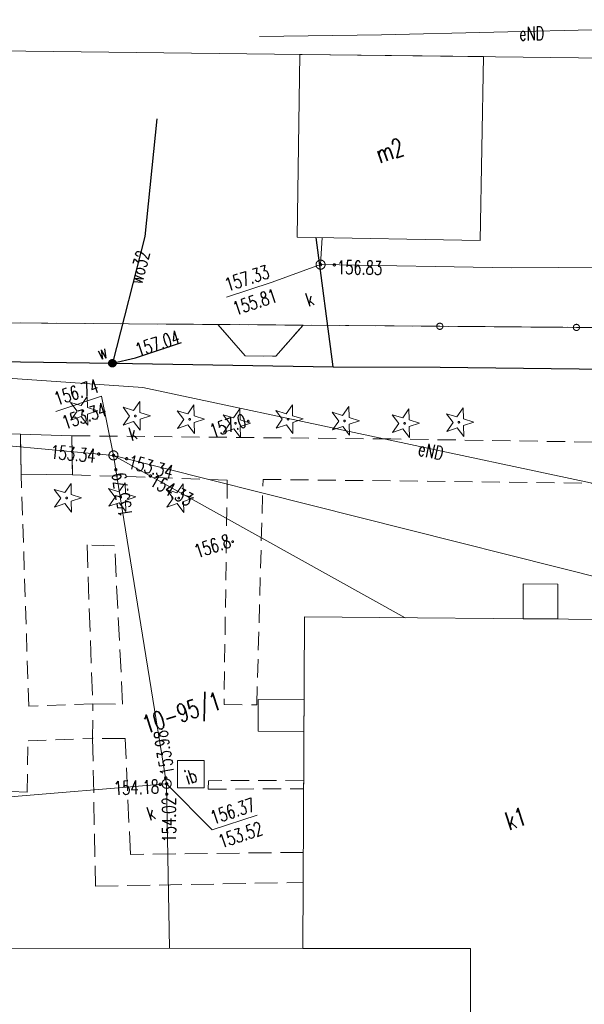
# Model space of a CAD drawing. Header units: millimetres. Extents: x -44596 to 32114, y 34976 to 82978.
# Tile 14 of 63: x -18055 to -14957, y 57462 to 62866. Entities that reach past the tile are written whole.
import ezdxf
from ezdxf.xclip import XClip

# ---------------------------------------------------------------- set-up
doc = ezdxf.new("R2010")
doc.units = ezdxf.units.MM
doc.header["$MEASUREMENT"] = 0
doc.header["$XCLIPFRAME"] = 0
for name, pattern in [('1_OTKC', [150, 100, -50]), ('1_OTRK', [175, 125, -50]), ('1_OTRKG', [175, 125, -50]), ('EGKK', [200, 150, -50]), ('Wipeout_Contour', [100, 0, -100])]:
    doc.linetypes.add(name, pattern=pattern)
for name, color, linetype in [('_______MAPA_DC_PROJEKTOWYCH', 7, 'Continuous'), ('Mlawa_szkola_MDCP_1_5________MAPA_DC_PROJEKTOWYCH', 7, 'Continuous'), ('Mlawa_szkola_MDCP_1_5_Dzialki', 7, 'Continuous'), ('Mlawa_szkola_MDCP_1_5_EGBB_E_T_0', 7, 'Continuous'), ('Mlawa_szkola_MDCP_1_5_EGBB_L_0', 7, 'Continuous'), ('Mlawa_szkola_MDCP_1_5_EGBE_L_3', 7, 'Continuous'), ('Mlawa_szkola_MDCP_1_5_Kontury', 7, 'Continuous'), ('Mlawa_szkola_MDCP_1_5_Numery_dzialek', 7, 'Continuous'), ('Mlawa_szkola_MDCP_1_5_OTD_E_T_7', 7, 'Continuous'), ('Mlawa_szkola_MDCP_1_5_OTD_L_14', 7, 'Continuous'), ('Mlawa_szkola_MDCP_1_5_OTK_L_1', 7, 'Continuous'), ('Mlawa_szkola_MDCP_1_5_OTK_L_2', 7, 'Continuous'), ('Mlawa_szkola_MDCP_1_5_OTK_L_6', 7, 'Continuous'), ('Mlawa_szkola_MDCP_1_5_OTO_L_0', 7, 'Continuous'), ('Mlawa_szkola_MDCP_1_5_OTR_L_1', 7, 'Continuous'), ('Mlawa_szkola_MDCP_1_5_OTR_T_1', 7, 'Continuous'), ('Mlawa_szkola_MDCP_1_5_OTZ_T_1', 7, 'Continuous'), ('Mlawa_szkola_MDCP_1_5_SUEP_E_T_0', 7, 'Continuous'), ('Mlawa_szkola_MDCP_1_5_SUEP_L_0', 7, 'Continuous'), ('Mlawa_szkola_MDCP_1_5_SUKP_L_0', 7, 'Continuous'), ('Mlawa_szkola_MDCP_1_5_SUKR_T_0', 7, 'Continuous'), ('Mlawa_szkola_MDCP_1_5_SUP_E_T_1', 7, 'Continuous'), ('Mlawa_szkola_MDCP_1_5_SUP_T_4', 7, 'Continuous'), ('Mlawa_szkola_MDCP_1_5_SUW_E_T_2', 7, 'Continuous'), ('Mlawa_szkola_MDCP_1_5_SUW_T_5', 7, 'Continuous'), ('Mlawa_szkola_MDCP_1_5_SUWP_E_T_0', 7, 'Continuous'), ('Mlawa_szkola_MDCP_1_5_SUWP_L_0', 7, 'Continuous'), ('Mlawa_szkola_MDCP_1_5_SUWR_T_0', 7, 'Continuous')]:
    doc.layers.add(name, color=color, linetype=linetype)
doc.styles.add('GENERATED_STYLE_2', font='txt')

# ---------------------------------------------------------------- blocks, each defined once
blk = doc.blocks.new('Rysunek_1_5', base_point=(25847, 58549.2))
at = {"color": 254, "linetype": 'Wipeout_Contour', "lineweight": 0, "ltscale": 267472.931025}
blk.add_wipeout([(12367.1, 34548.1), (50980.9, 47322.1), (39326.9, 82550.4), (713, 69776.4)], dxfattribs=at).dxf.layer = 'Mlawa_szkola_MDCP_1_5________MAPA_DC_PROJEKTOWYCH'
at = {"layer": 'Mlawa_szkola_MDCP_1_5_Dzialki', "color": 7, "linetype": 'Continuous', "lineweight": 13}
for p, q in [((31769.3, 62211.6), (26647.2, 62271.9)), ((31807.4, 60737), (26629.3, 60778.8))]:
    blk.add_line(p, q, dxfattribs=at)
at = {"layer": 'Mlawa_szkola_MDCP_1_5_EGBB_L_0', "color": 7, "linetype": 'Continuous', "lineweight": 13}
for p, q in [((28790.5, 62246.8), (28776.6, 61244.7)), ((29799.3, 62235.1), (28790.5, 62246.8)), ((29781.2, 61226.3), (29799.3, 62235.1)), ((28776.6, 61244.7), (29781.2, 61226.3)), ((28816.4, 59159.8), (28807.2, 57340.8)), ((30955, 59142.6), (28816.4, 59159.8)), ((28807.2, 57340.8), (26400.7, 57343.1)), ((28807.2, 57340.8), (29727.1, 57339.7)), ((29727.1, 57339.7), (29728.3, 56718.6))]:
    blk.add_line(p, q, dxfattribs=at)
at = {"layer": 'Mlawa_szkola_MDCP_1_5_EGBE_L_3', "color": 7, "linetype": 'Continuous', "lineweight": 13}
for p, q in [((30017.2, 59341.1), (30016.2, 59150.1)), ((30207.3, 59339.7), (30017.2, 59341.1)), ((30206.2, 59148.6), (30207.3, 59339.7)), ((30016.2, 59150.1), (30206.2, 59148.6)), ((28562.1, 58705.9), (28561.7, 58532)), ((28814.1, 58705), (28562.1, 58705.9)), ((28812.8, 58530.8), (28814.1, 58705)), ((28561.7, 58532), (28812.8, 58530.8))]:
    blk.add_line(p, q, dxfattribs=at)
at = {"layer": 'Mlawa_szkola_MDCP_1_5_Kontury', "color": 7, "linetype": 'EGKK', "lineweight": 13}
blk.add_line((31807.4, 60737), (26629.3, 60778.8), dxfattribs=at)
at = {"layer": 'Mlawa_szkola_MDCP_1_5_OTD_L_14', "color": 7, "linetype": 'Continuous', "lineweight": 13}
for p, q in [((28118.6, 58222.1), (28119.6, 58372)), ((28119.6, 58372), (28266.3, 58371.1)), ((28266.3, 58371.1), (28265.3, 58221.2)), ((28265.3, 58221.2), (28118.6, 58222.1))]:
    blk.add_line(p, q, dxfattribs=at)
at = {"layer": 'Mlawa_szkola_MDCP_1_5_OTK_L_1', "color": 7, "linetype": 'Continuous', "lineweight": 13}
for p, q in [((28490.3, 60592.1), (28340.8, 60765.3)), ((28808.9, 60761.2), (28659.5, 60591.3)), ((28659.5, 60591.3), (28490.3, 60592.1))]:
    blk.add_line(p, q, dxfattribs=at)
at = {"layer": 'Mlawa_szkola_MDCP_1_5_OTK_L_2', "color": 7, "linetype": '1_OTKC', "lineweight": 13}
for p, q in [((28340.8, 60765.3), (28490.3, 60592.1)), ((28808.9, 60761.2), (28340.8, 60765.3)), ((28659.5, 60591.3), (28808.9, 60761.2)), ((28490.3, 60592.1), (28659.5, 60591.3)), ((27257.3, 60162.4), (25804.1, 60233.3)), ((27261.7, 59944.2), (27257.3, 60162.4)), ((27540.4, 60154.4), (27542.9, 59940.3)), ((29290.7, 60136.7), (27540.4, 60154.4)), ((31146, 60108.2), (29290.7, 60136.7)), ((27303, 58669.6), (27261.7, 59944.2)), ((27542.9, 59940.3), (28392.7, 59910.7)), ((28392.7, 59910.7), (28374.8, 58678.8)), ((28554.7, 58677.4), (28588.7, 59914.8)), ((28588.7, 59914.8), (30946.3, 59887.4)), ((27654.6, 58682), (27303, 58669.6)), ((27653.9, 58493.8), (27654.6, 58682)), ((28374.8, 58678.8), (28554.7, 58677.4)), ((27293.8, 58197.7), (27299.5, 58480.4)), ((27299.5, 58480.4), (27653.9, 58493.8)), ((28288.7, 58260.9), (28287.6, 58214.1)), ((28811.9, 58263.4), (28288.7, 58260.9)), ((28811.7, 58216.9), (28811.9, 58263.4)), ((26605.1, 58228.1), (27293.8, 58197.7)), ((28287.6, 58214.1), (28811.7, 58216.9))]:
    blk.add_line(p, q, dxfattribs=at)
at = {"layer": 'Mlawa_szkola_MDCP_1_5_OTK_L_6', "color": 7, "linetype": 'Continuous', "lineweight": 13}
for p, q in [((27540.4, 60154.4), (27257.3, 60162.4)), ((27257.3, 60162.4), (27261.7, 59944.2)), ((27542.9, 59940.3), (27540.4, 60154.4)), ((27261.7, 59944.2), (27542.9, 59940.3))]:
    blk.add_line(p, q, dxfattribs=at)
at = {"layer": 'Mlawa_szkola_MDCP_1_5_OTO_L_0', "color": 7, "linetype": 'Continuous', "lineweight": 13}
for p, q in [((28808.9, 60761.2), (29558.9, 60755.1)), ((29558.9, 60755.1), (30308.5, 60748.9)), ((30308.5, 60748.9), (31058, 60742.7))]:
    blk.add_line(p, q, dxfattribs=at)
for centre in [(29558.9, 60755.1), (30308.5, 60748.9)]:
    blk.add_circle(centre, 17, dxfattribs=at)
at = {"layer": 'Mlawa_szkola_MDCP_1_5_OTR_L_1', "color": 7, "linetype": '1_OTRK', "lineweight": 13}
for p, q in [((27774.5, 59550.4), (27623, 59555.1)), ((27623, 59555.1), (27654.6, 58682)), ((27654.6, 58682), (27818.4, 58681.5)), ((27831.7, 58492.8), (27653.9, 58493.8)), ((27653.9, 58493.8), (27669.2, 57681.7)), ((28809.1, 57702.9), (28809.9, 57867.7)), ((27669.2, 57681.7), (28809.1, 57702.9))]:
    blk.add_line(p, q, dxfattribs=at)
at = {"layer": 'Mlawa_szkola_MDCP_1_5_OTR_L_1', "color": 7, "linetype": '1_OTRKG', "lineweight": 13}
for p, q in [((27818.4, 58681.5), (27774.5, 59550.4)), ((27861.3, 57856.6), (27831.7, 58492.8)), ((28809.9, 57867.7), (27861.3, 57856.6))]:
    blk.add_line(p, q, dxfattribs=at)
at = {"layer": 'Mlawa_szkola_MDCP_1_5_OTR_T_1', "color": 7, "linetype": 'Continuous', "lineweight": 13}
for centre in [(28507.8, 60234.8), (28422.4, 59573.4)]:
    blk.add_circle(centre, 4.5, dxfattribs=at)
at = {"layer": 'Mlawa_szkola_MDCP_1_5_OTZ_T_1', "color": 7, "linetype": 'Continuous', "lineweight": 13}
for p, q in [((27590, 60319.9), (27624.4, 60369.1)), ((27624.4, 60369.1), (27625.5, 60309.1)), ((27568.7, 60289.5), (27532.6, 60337.5)), ((27532.6, 60337.5), (27590, 60319.9)), ((27877.9, 60292.9), (27912.3, 60342)), ((27912.3, 60342), (27913.3, 60282)), ((28175.6, 60274.4), (28210, 60323.5)), ((28210, 60323.5), (28211.1, 60263.5)), ((28715.8, 60275.1), (28750.2, 60324.2)), ((28750.2, 60324.2), (28751.3, 60264.2)), ((29025.7, 60265.5), (29060.1, 60314.7)), ((29060.1, 60314.7), (29061.2, 60254.7)), ((27534.3, 60240.4), (27568.7, 60289.5)), ((27591, 60259.9), (27534.3, 60240.4)), ((27627.2, 60212), (27591, 60259.9)), ((27625.5, 60309.1), (27682.8, 60291.6)), ((27682.8, 60291.6), (27626.1, 60272)), ((27626.1, 60272), (27627.2, 60212)), ((27856.6, 60262.5), (27820.5, 60310.4)), ((27820.5, 60310.4), (27877.9, 60292.9)), ((27822.2, 60213.3), (27856.6, 60262.5)), ((27913.3, 60282), (27970.7, 60264.5)), ((27970.7, 60264.5), (27914, 60245)), ((28154.4, 60244), (28118.2, 60291.9)), ((28118.2, 60291.9), (28175.6, 60274.4)), ((28211.1, 60263.5), (28268.5, 60246)), ((28406.3, 60222.1), (28370.2, 60270)), ((28370.2, 60270), (28427.6, 60252.5)), ((28427.6, 60252.5), (28462, 60301.6)), ((28462, 60301.6), (28463, 60241.6)), ((28694.6, 60244.7), (28658.5, 60292.6)), ((28658.5, 60292.6), (28715.8, 60275.1)), ((28751.3, 60264.2), (28808.7, 60246.7)), ((29004.5, 60235.1), (28968.3, 60283)), ((28968.3, 60283), (29025.7, 60265.5)), ((29333.8, 60221.8), (29297.7, 60269.7)), ((29297.7, 60269.7), (29355.1, 60252.2)), ((29355.1, 60252.2), (29389.5, 60301.3)), ((29389.5, 60301.3), (29390.6, 60241.3)), ((29632, 60227.6), (29595.8, 60275.5)), ((29595.8, 60275.5), (29653.2, 60258)), ((29653.2, 60258), (29687.6, 60307.2)), ((29687.6, 60307.2), (29688.7, 60247.2)), ((27878.9, 60232.9), (27822.2, 60213.3)), ((27915, 60185), (27878.9, 60232.9)), ((27914, 60245), (27915, 60185)), ((28120, 60194.8), (28154.4, 60244)), ((28176.7, 60214.4), (28120, 60194.8)), ((28212.8, 60166.4), (28176.7, 60214.4)), ((28268.5, 60246), (28211.8, 60226.4)), ((28211.8, 60226.4), (28212.8, 60166.4)), ((28371.9, 60172.9), (28406.3, 60222.1)), ((28463, 60241.6), (28520.4, 60224.1)), ((28520.4, 60224.1), (28463.7, 60204.6)), ((28463.7, 60204.6), (28464.7, 60144.6)), ((28660.2, 60195.5), (28694.6, 60244.7)), ((28716.9, 60215.1), (28660.2, 60195.5)), ((28753, 60167.2), (28716.9, 60215.1)), ((28808.7, 60246.7), (28752, 60227.1)), ((28752, 60227.1), (28753, 60167.2)), ((28970.1, 60186), (29004.5, 60235.1)), ((29026.8, 60205.5), (28970.1, 60186)), ((29062.9, 60157.6), (29026.8, 60205.5)), ((29061.2, 60254.7), (29118.6, 60237.1)), ((29118.6, 60237.1), (29061.9, 60217.6)), ((29061.9, 60217.6), (29062.9, 60157.6)), ((29299.4, 60172.6), (29333.8, 60221.8)), ((29390.6, 60241.3), (29447.9, 60223.8)), ((29447.9, 60223.8), (29391.2, 60204.3)), ((29391.2, 60204.3), (29392.3, 60144.3)), ((29597.6, 60178.5), (29632, 60227.6)), ((29688.7, 60247.2), (29746.1, 60229.6)), ((29746.1, 60229.6), (29689.4, 60210.1)), ((29689.4, 60210.1), (29690.4, 60150.1)), ((28428.6, 60192.5), (28371.9, 60172.9)), ((28464.7, 60144.6), (28428.6, 60192.5)), ((29356.1, 60192.2), (29299.4, 60172.6)), ((29392.3, 60144.3), (29356.1, 60192.2)), ((29654.3, 60198), (29597.6, 60178.5)), ((29690.4, 60150.1), (29654.3, 60198)), ((27500.7, 59842.6), (27535.1, 59891.8)), ((27535.1, 59891.8), (27536.1, 59831.8)), ((27798.1, 59846.9), (27832.5, 59896)), ((27832.5, 59896), (27833.6, 59836)), ((28116.2, 59841.7), (28150.6, 59890.9)), ((28150.6, 59890.9), (28151.7, 59830.9)), ((27479.4, 59812.2), (27443.3, 59860.2)), ((27443.3, 59860.2), (27500.7, 59842.6)), ((27536.1, 59831.8), (27593.5, 59814.3)), ((27776.8, 59816.5), (27740.7, 59864.4)), ((27740.7, 59864.4), (27798.1, 59846.9)), ((27833.6, 59836), (27891, 59818.5)), ((28095, 59811.3), (28058.8, 59859.2)), ((28058.8, 59859.2), (28116.2, 59841.7)), ((28151.7, 59830.9), (28209.1, 59813.3)), ((27445, 59763.1), (27479.4, 59812.2)), ((27501.7, 59782.6), (27445, 59763.1)), ((27537.9, 59734.7), (27501.7, 59782.6)), ((27593.5, 59814.3), (27536.8, 59794.7)), ((27536.8, 59794.7), (27537.9, 59734.7)), ((27742.4, 59767.3), (27776.8, 59816.5)), ((27799.2, 59786.9), (27742.4, 59767.3)), ((27835.3, 59738.9), (27799.2, 59786.9)), ((27891, 59818.5), (27834.2, 59798.9)), ((27834.2, 59798.9), (27835.3, 59738.9)), ((28060.5, 59762.2), (28095, 59811.3)), ((28117.3, 59781.7), (28060.5, 59762.2)), ((28153.4, 59733.8), (28117.3, 59781.7)), ((28209.1, 59813.3), (28152.3, 59793.8)), ((28152.3, 59793.8), (28153.4, 59733.8))]:
    blk.add_line(p, q, dxfattribs=at)
for centre in [(27600.3, 60290.1), (27888.1, 60263), (28185.9, 60244.5), (28437.8, 60222.6), (28726.1, 60245.2), (29036, 60235.7), (29365.4, 60222.3), (29663.5, 60228.2), (27511, 59812.8), (27808.4, 59817), (28126.5, 59811.9)]:
    blk.add_circle(centre, 4.5, dxfattribs=at)
at = {"layer": 'Mlawa_szkola_MDCP_1_5_SUEP_L_0', "color": 7, "linetype": 'Continuous', "lineweight": 13}
for p, q in [((29239.4, 62355.7), (30840.5, 62392)), ((28569.4, 62345.4), (29239.4, 62355.7)), ((26212.2, 60537.6), (27928.8, 60419.9)), ((27928.8, 60419.9), (30622.6, 59845.4))]:
    blk.add_line(p, q, dxfattribs=at)
at = {"layer": 'Mlawa_szkola_MDCP_1_5_SUKP_L_0', "color": 7, "linetype": 'Continuous', "lineweight": 13}
for p, q in [((28904.5, 61093.4), (28912.7, 61242.3)), ((29951.4, 61076.3), (28904.5, 61093.4)), ((31455.5, 61084), (29951.4, 61076.3)), ((27768, 60046.6), (26328.4, 60178.9)), ((29369.7, 59155.3), (27768, 60046.6)), ((31282.4, 59159.7), (27768, 60046.6)), ((27768, 60046.6), (28059.8, 58244)), ((28059.8, 58244), (26674, 58129.3)), ((28059.8, 58244), (28075, 57341.5))]:
    blk.add_line(p, q, dxfattribs=at)
at = {"layer": 'Mlawa_szkola_MDCP_1_5_SUKR_T_0', "color": 7, "linetype": 'Continuous', "lineweight": 13}
for p, q in [((28904.5, 61093.4), (28638.8, 60998.2)), ((28388.9, 60915.5), (28638.8, 60998.2)), ((27452.5, 60288), (27702.5, 60370.7)), ((27768, 60046.6), (27702.5, 60370.7)), ((28059.8, 58244), (28309.9, 57990.5)), ((28309.9, 57990.5), (28557.3, 58072.4))]:
    blk.add_line(p, q, dxfattribs=at)
for centre in [(28904.5, 61093.4), (28980.1, 61092.2), (27687.3, 60054), (27768, 60046.6), (27840.4, 60028.3), (27781, 59967.6), (27970.9, 59933.7), (28054.6, 58276.4), (28024.3, 58241.1), (28059.8, 58244), (28060.8, 58187.2)]:
    blk.add_circle(centre, 6.25, dxfattribs=at)
at = {"layer": 'Mlawa_szkola_MDCP_1_5_SUP_T_4', "color": 7, "linetype": 'Continuous', "lineweight": 13}
for centre in [(28904.5, 61093.4), (27768, 60046.6), (28059.8, 58244)]:
    blk.add_circle(centre, 25, dxfattribs=at)
at = {"layer": 'Mlawa_szkola_MDCP_1_5_SUW_T_5', "color": 161, "linetype": 'Continuous', "lineweight": 25, "true_color": 0x40a5ff}
for radius in [20, 17.5, 15, 12.5, 10, 7.5, 5, 2.5, 0.715]:
    blk.add_circle((27762.1, 60552.2), radius, dxfattribs=at)
at = {"layer": 'Mlawa_szkola_MDCP_1_5_SUWP_L_0', "color": 161, "linetype": 'Continuous', "lineweight": 25, "true_color": 0x40a5ff}
for p, q in [((28006.2, 61893.8), (27940.1, 61247.3)), ((27940.1, 61247.3), (27762.1, 60552.2)), ((28973.8, 60533), (28879.6, 61242.9)), ((27052.4, 60563.5), (27762.1, 60552.2)), ((27762.1, 60552.2), (28973.8, 60533)), ((28973.8, 60533), (29561.5, 60531.4)), ((29561.5, 60531.4), (31303.2, 60507.7))]:
    blk.add_line(p, q, dxfattribs=at)
at = {"layer": 'Mlawa_szkola_MDCP_1_5_SUWR_T_0', "color": 161, "linetype": 'Continuous', "lineweight": 25, "true_color": 0x40a5ff}
for p, q in [((27889.4, 60582.5), (28142, 60666.1)), ((27762.1, 60552.2), (27889.4, 60582.5))]:
    blk.add_line(p, q, dxfattribs=at)
blk.add_circle((27762.1, 60552.2), 6.25, dxfattribs=at)
at = {"layer": 'Mlawa_szkola_MDCP_1_5_EGBB_E_T_0', "color": 7, "linetype": 'Continuous', "lineweight": 13, "char_height": 100, "attachment_point": 4, "rotation": 18.305, "style": 'GENERATED_STYLE_2'}
for s, insert in [('\\A1;{\\W0.700000x;\\pql;\\FSimplex.shx;m2}', (29212.8, 61696.3)), ('\\A1;{\\W0.700000x;\\pql;\\FSimplex.shx;k1}', (29923.2, 58035.9))]:
    blk.add_mtext(s, dxfattribs=dict(at, insert=insert))
at = {"layer": 'Mlawa_szkola_MDCP_1_5_Numery_dzialek', "color": 7, "linetype": 'Continuous', "lineweight": 13, "insert": (27916, 58611.7), "char_height": 100, "attachment_point": 1, "rotation": 18.305, "style": 'GENERATED_STYLE_2'}
blk.add_mtext('\\A1;{\\W0.700000x;\\pql;\\FSimplex.shx;10-95/1}', dxfattribs=at)
at = {"layer": 'Mlawa_szkola_MDCP_1_5_OTD_E_T_7', "color": 7, "linetype": 'Continuous', "lineweight": 13, "insert": (28163.9, 58275.2), "char_height": 75, "attachment_point": 4, "rotation": 18.305, "style": 'GENERATED_STYLE_2'}
blk.add_mtext('\\A1;{\\W0.700000x;\\pql;\\FSimplex.shx;ib}', dxfattribs=at)
at = {"layer": 'Mlawa_szkola_MDCP_1_5_OTR_T_1', "color": 7, "linetype": 'Continuous', "lineweight": 13, "char_height": 75, "attachment_point": 7, "rotation": 18.305, "style": 'GENERATED_STYLE_2'}
for s, insert in [('\\A1;{\\W0.700000x;\\pql;\\FSimplex.shx;157.0}', (28312.3, 60142.7)), ('\\A1;{\\W0.700000x;\\pql;\\FSimplex.shx;156.8}', (28226.9, 59481.3))]:
    blk.add_mtext(s, dxfattribs=dict(at, insert=insert))
at = {"layer": 'Mlawa_szkola_MDCP_1_5_SUEP_E_T_0', "color": 7, "linetype": 'Continuous', "lineweight": 13, "char_height": 75, "attachment_point": 4, "style": 'GENERATED_STYLE_2'}
for insert, rotation in [((29994.2, 62360.4), 1.3014), ((29442.7, 60084.3), 347.9605)]:
    blk.add_mtext('\\A1;{\\W0.700000x;\\pql;\\FSimplex.shx;eND}', dxfattribs=dict(at, insert=insert, rotation=rotation))
at = {"layer": 'Mlawa_szkola_MDCP_1_5_SUKR_T_0', "color": 7, "linetype": 'Continuous', "lineweight": 13, "char_height": 75, "style": 'GENERATED_STYLE_2'}
for s, insert, attachment_point, rotation in [('\\A1;{\\W0.700000x;\\pql;\\FSimplex.shx;157.33}', (28371.4, 61016), 1, 18.305), ('\\A1;{\\W0.700000x;\\pql;\\FSimplex.shx;156.83}', (28994.8, 61079.4), 4, 359.0567), ('\\A1;{\\W0.700000x;\\pql;\\FSimplex.shx;155.81}', (28414.6, 60885.4), 1, 18.305), ('\\A1;{\\W0.700000x;\\pql;\\FSimplex.shx;156.74}', (27434.5, 60390.2), 1, 18.305), ('\\A1;{\\W0.700000x;\\pql;\\FSimplex.shx;153.34}', (27477.7, 60259.6), 1, 18.305), ('\\A1;{\\W0.700000x;\\pql;\\FSimplex.shx;153.34}', (27422.9, 60066.5), 4, 354.7666), ('\\A1;{\\W0.700000x;\\pql;\\FSimplex.shx;153.34}', (27852.1, 60013.3), 4, 345.8366), ('\\A1;{\\W0.700000x;\\pql;\\FSimplex.shx;154.33}', (27978.4, 59916.2), 4, 330.8865), ('\\A1;{\\W0.700000x;\\pql;\\FSimplex.shx;153.79}', (27836.1, 59708.6), 4, 99.2864), ('\\A1;{\\W0.700000x;\\pql;\\FSimplex.shx;153.98}', (28064.6, 58293.2), 4, 99.2864), ('\\A1;{\\W0.700000x;\\pql;\\FSimplex.shx;154.18}', (27770.6, 58219.1), 4, 2.3166), ('\\A1;{\\W0.700000x;\\pql;\\FSimplex.shx;156.37}', (28292.5, 58091), 1, 18.305), ('\\A1;{\\W0.700000x;\\pql;\\FSimplex.shx;154.02}', (28073.2, 57922.7), 4, 90.1565), ('\\A1;{\\W0.700000x;\\pql;\\FSimplex.shx;153.52}', (28335.7, 57960.5), 1, 18.305)]:
    blk.add_mtext(s, dxfattribs=dict(at, insert=insert, attachment_point=attachment_point, rotation=rotation))
at = {"layer": 'Mlawa_szkola_MDCP_1_5_SUP_E_T_1', "color": 7, "linetype": 'Continuous', "lineweight": 13, "char_height": 75, "attachment_point": 7, "rotation": 18.305, "style": 'GENERATED_STYLE_2'}
for insert in [(28837.8, 60862.4), (27866.6, 60125.9), (27966.3, 58041.6)]:
    blk.add_mtext('\\A1;{\\W0.700000x;\\pql;\\FSimplex.shx;k}', dxfattribs=dict(at, insert=insert))
at = {"layer": 'Mlawa_szkola_MDCP_1_5_SUW_E_T_2', "color": 161, "linetype": 'Continuous', "lineweight": 25, "true_color": 0x40a5ff, "insert": (27693.5, 60570.1), "char_height": 75, "attachment_point": 7, "rotation": 18.305, "style": 'GENERATED_STYLE_2'}
blk.add_mtext('\\A1;{\\W0.700000x;\\pql;\\FSimplex.shx;w}', dxfattribs=at)
at = {"layer": 'Mlawa_szkola_MDCP_1_5_SUWP_E_T_0', "color": 161, "linetype": 'Continuous', "lineweight": 25, "true_color": 0x40a5ff, "insert": (27887.6, 60992.1), "char_height": 75, "attachment_point": 4, "rotation": 75.6394, "style": 'GENERATED_STYLE_2'}
blk.add_mtext('\\A1;{\\W0.700000x;\\pql;\\FSimplex.shx;wo32}', dxfattribs=at)
at = {"layer": 'Mlawa_szkola_MDCP_1_5_SUWR_T_0', "color": 161, "linetype": 'Continuous', "lineweight": 25, "true_color": 0x40a5ff, "insert": (27904, 60586.3), "char_height": 75, "attachment_point": 7, "rotation": 18.305, "style": 'GENERATED_STYLE_2'}
blk.add_mtext('\\A1;{\\W0.700000x;\\pql;\\FSimplex.shx;157.04}', dxfattribs=at)

msp = doc.modelspace()

# ---------------------------------------------------------------- block references
at = {"layer": '_______MAPA_DC_PROJEKTOWYCH', "color": 151, "linetype": 'Continuous', "lineweight": 20, "true_color": 0x80c2ff}
ref = msp.add_blockref('Rysunek_1_5', (-19461.7, 58977.2), dxfattribs=at)
XClip(ref).set_block_clipping_path([(12367.1034969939, 34548.0583965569), (50980.912682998, 47322.0641223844), (39326.858204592, 82550.4369234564), (713.049018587, 69776.4311976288)])

doc.saveas('drawing.dxf')
